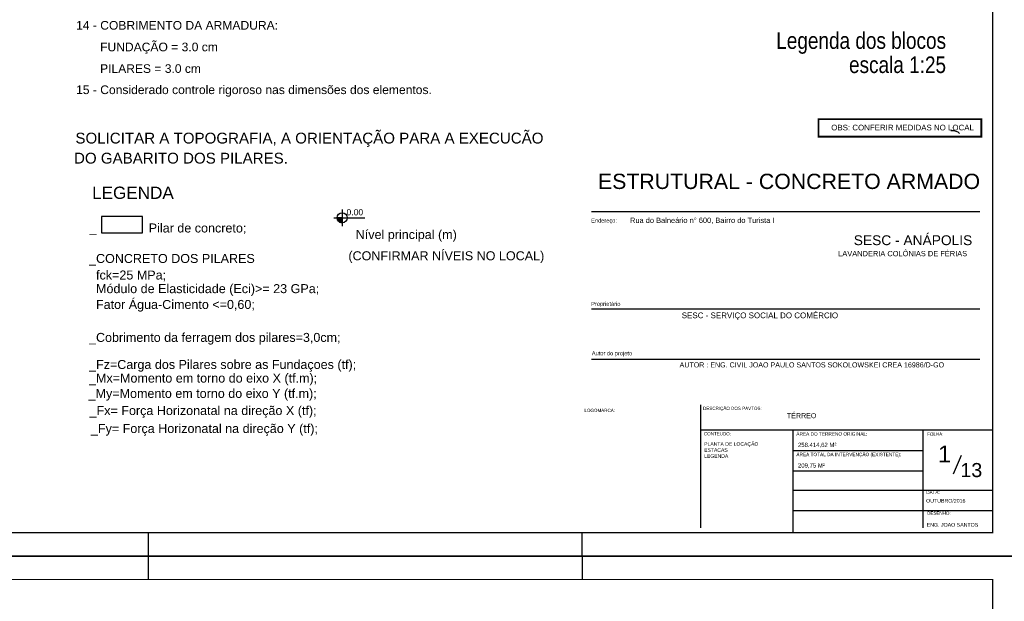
# Model space of a CAD drawing. Extents: x 1874 to 2462, y -2142 to -2023.
# Tile 8 of 74: x 1915 to 1957, y -2085 to -2060. Entities that reach past the tile are written whole.
import ezdxf
from ezdxf.enums import TextEntityAlignment as Align

# ---------------------------------------------------------------- set-up
doc = ezdxf.new("R2010")
doc.units = 0
doc.header["$LTSCALE"] = 0.1
doc.header["$MEASUREMENT"] = 0
doc.layers.get('0').update_dxf_attribs({"linetype": 'CONTINUOUS', "lineweight": 25})
for name, color, linetype in [('7', 7, 'CONTINUOUS'), ('8', 8, 'CONTINUOUS'), ('ARQ_TXT_GER', 2, 'CONTINUOUS'), ('ARQ_TXT_LEG', 20, 'CONTINUOUS'), ('ARQ_TXT_TIT', 4, 'CONTINUOUS'), ('TXT-ESP', 40, 'CONTINUOUS'), ('XX-CARIMBO', 9, 'CONTINUOUS'), ('XX-FOLHA', 253, 'CONTINUOUS')]:
    doc.layers.add(name, color=color, linetype=linetype)
doc.layers.add('LC-TEXTOS', color=7, linetype='CONTINUOUS', lineweight=25)
doc.styles.add('ARIAL', font='arial.ttf')
doc.styles.add('ArialNarrow', font='ARIALN.TTF')
doc.styles.add('Texto Cota', font='arial.ttf')
doc.styles.add('TQS_ARIAL', font='arial.ttf')

# ---------------------------------------------------------------- blocks, each defined once
blk = doc.blocks.new('Aprovacao A-1_SC')
at = {"layer": 'XX-CARIMBO', "ltscale": 0.5}
for p, q in [((840, 594), (0, 594)), ((0, 0), (840, 0))]:
    blk.add_line(p, q, dxfattribs=at)
at = {"layer": 'XX-FOLHA', "ltscale": 0.5}
for p, q in [((470, 594), (470, 584)), ((470, 594), (470, 584)), ((655, 594), (655, 584)), ((655, 594), (655, 584)), ((470, 10), (470, 0)), ((470, 10), (470, 0))]:
    blk.add_line(p, q, dxfattribs=at)
at = {"layer": 'XX-FOLHA'}
for p, q in [((840, 594), (830, 594)), ((655, 0), (655, 10)), ((655, 0), (655, 10))]:
    blk.add_line(p, q, dxfattribs=at)
at = {"layer": 'XX-FOLHA', "ltscale": 0.5, "const_width": 0.5}
blk.add_lwpolyline([(25, 584), (25, 10), (830, 10), (830, 584), (25, 584)], dxfattribs=at)

msp = doc.modelspace()

# ---------------------------------------------------------------- linework, layer by layer
at = {"layer": '7', "linetype": 'Continuous'}
for p, q in [((1928.9334, -2067.8726), (1928.9334, -2068.5883)), ((1928.5755, -2068.2305), (1929.2912, -2068.2305)), ((1929.2912, -2068.2305), (1929.9031, -2068.2305))]:
    msp.add_line(p, q, dxfattribs=at)
for points in [[(1920.4138, -2068.8796), (1920.4138, -2068.5318), (1920.4138, -2068.1841), (1919.5444, -2068.1841), (1918.675, -2068.1841), (1918.675, -2068.5318), (1918.675, -2068.8796), (1919.5444, -2068.8796), (1920.4138, -2068.8796)], [(1928.9334, -2068.2305), (1928.7187, -2068.2305), (1928.726, -2068.2861), (1928.7474, -2068.3378), (1928.7816, -2068.3823), (1928.826, -2068.4164), (1928.8778, -2068.4379), (1928.9334, -2068.4452), (1928.9334, -2068.2305)]]:
    msp.add_lwpolyline(points, dxfattribs=at)
msp.add_circle((1928.9334, -2068.2305), 0.2147, dxfattribs=at)
for points in [[(1928.9334, -2068.2305), (1928.7187, -2068.2305), (1928.726, -2068.2861)], [(1928.9334, -2068.2305), (1928.726, -2068.2861), (1928.7474, -2068.3378)], [(1928.9334, -2068.2305), (1928.7474, -2068.3378), (1928.7816, -2068.3823)], [(1928.9334, -2068.2305), (1928.7816, -2068.3823), (1928.826, -2068.4164)], [(1928.9334, -2068.2305), (1928.826, -2068.4164), (1928.8778, -2068.4379)], [(1928.9334, -2068.2305), (1928.8778, -2068.4379), (1928.9334, -2068.4452)], [(1928.9334, -2068.2305), (1928.9334, -2068.4452), (1928.9334, -2068.2305)]]:
    msp.add_solid(points, dxfattribs=at)
at = {"layer": '8', "linetype": 'Continuous'}
for p, q in [((1954.8892, -2064.5106), (1955.0023, -2064.5106)), ((1955.0023, -2064.5106), (1955.0992, -2064.5429)), ((1955.0023, -2064.5106), (1955.0992, -2064.5429)), ((1955.0992, -2064.5429), (1955.18, -2064.5752)), ((1955.0992, -2064.5429), (1955.18, -2064.5752)), ((1955.18, -2064.5752), (1955.2608, -2064.6398)), ((1955.18, -2064.5752), (1955.2608, -2064.6398))]:
    msp.add_line(p, q, dxfattribs=at)
at = {"layer": 'TXT-ESP'}
msp.add_line((1954.9988, -2079.144), (1955.3433, -2078.3512), dxfattribs=at)
at = {"layer": 'TXT-ESP', "color": 1, "true_color": 0xf00000, "const_width": 0.0767}
msp.add_lwpolyline([(1949.2461, -2064.0313), (1956.1837, -2064.0313), (1956.1837, -2064.7782), (1949.2461, -2064.7782)], close=True, dxfattribs=at)
at = {"layer": 'XX-FOLHA'}
for p, q in [((1939.5707, -2067.9645), (1956.1243, -2067.9645)), ((1939.5707, -2072.1166), (1956.1243, -2072.1166)), ((1939.5707, -2074.2549), (1956.1243, -2074.2549)), ((1944.2317, -2081.4367), (1944.2317, -2076.1975)), ((1944.2317, -2077.2698), (1953.7071, -2077.2698)), ((1948.1657, -2081.645), (1948.1657, -2077.2698)), ((1948.1657, -2081.645), (1948.1657, -2077.2698)), ((1953.7071, -2081.4367), (1953.7071, -2077.2698)), ((1953.7071, -2081.4367), (1953.7071, -2077.2698)), ((1953.7071, -2077.2698), (1956.665, -2077.2698)), ((1948.1657, -2078.1449), (1953.7071, -2078.1449)), ((1948.1657, -2079.0199), (1953.7071, -2079.0199)), ((1948.1657, -2079.8351), (1956.665, -2079.8351)), ((1948.1657, -2080.7101), (1956.665, -2080.7101))]:
    msp.add_line(p, q, dxfattribs=at)

# ---------------------------------------------------------------- block references
at = {"xscale": 0.1, "yscale": 0.1, "zscale": 0.1}
for p in [(1873.665, -2082.645), (1873.665, -2142.045)]:
    msp.add_blockref('Aprovacao A-1_SC', p, dxfattribs=at)

# ---------------------------------------------------------------- texts
at = {"ltscale": 2.666667, "style": 'ARIAL'}
for s, height, p in [('Rua do Balneário n° 600, Bairro do Turista I', 0.227075, (1941.2077, -2068.4532)), ('LAVANDERIA COLÔNIAS DE FÉRIAS', 0.227075, (1950.0813, -2069.8712)), ('258.414,62 M²', 0.18166, (1948.3684, -2077.998)), ('209,75 M²', 0.18166, (1948.3684, -2078.873))]:
    msp.add_text(s, height=height, dxfattribs=at).set_placement(p)
at = {"style": 'ARIAL'}
for s, height, p in [('SESC - ANÁPOLIS', 0.42, (1950.7456, -2069.3981)), ('ÁREA DO TERRENO ORIGINAL:', 0.144505, (1948.2975, -2077.5133)), ('ÁREA TOTAL DA INTERVENÇÃO (EXISTENTE):', 0.144505, (1948.2975, -2078.3883))]:
    msp.add_text(s, height=height, dxfattribs=at).set_placement(p)
at = {"layer": '7', "linetype": 'Continuous', "style": 'TQS_ARIAL'}
for s, height, p in [('14 - COBRIMENTO DA ARMADURA:', 0.36864, (1917.5869, -2060.2171)), ('FUNDAÇÃO = 3.0 cm', 0.36864, (1918.6118, -2061.1387)), ('PILARES = 3.0 cm', 0.368, (1918.6118, -2062.0603)), ('15 - Considerado controle rigoroso nas dimensões dos elementos.', 0.36864, (1917.5869, -2062.9621)), ('SOLICITAR A TOPOGRAFIA, A ORIENTAÇÃO PARA A EXECUCÃO', 0.4608, (1917.5592, -2065.0684)), ('DO GABARITO DOS PILARES.', 0.4608, (1917.4997, -2065.9225)), ('LEGENDA', 0.52164, (1918.2706, -2067.4268)), ('0.00', 0.261, (1929.1181, -2068.1259)), ('_               Pilar de concreto;', 0.383, (1918.1582, -2068.8587)), ('Nível principal (m)', 0.383, (1929.5113, -2069.1357)), ('(CONFIRMAR NÍVEIS NO LOCAL)', 0.383, (1929.198, -2070.042)), ('_CONCRETO DOS PILARES', 0.382536, (1918.1403, -2070.1569)), ('  fck=25 MPa;', 0.383, (1918.1403, -2070.8621)), ('  Módulo de Elasticidade (Eci)>= 23 GPa;', 0.383, (1918.1403, -2071.4429)), ('  Fator Água-Cimento <=0,60;', 0.382536, (1918.1403, -2072.1158)), ('_Cobrimento da ferragem dos pilares=3,0cm;', 0.382, (1918.1403, -2073.5198)), ('_Fz=Carga dos Pilares sobre as Fundaçoes (tf);', 0.382536, (1918.1403, -2074.6726)), ('_Mx=Momento em torno do eixo X (tf.m);', 0.382536, (1918.1403, -2075.2534)), ('_My=Momento em torno do eixo Y (tf.m);', 0.382536, (1918.1218, -2075.9062)), ('_Fx= Força Horizonatal na direção X (tf);', 0.38304, (1918.1626, -2076.6358)), ('_Fy= Força Horizonatal na direção Y (tf);', 0.38304, (1918.2206, -2077.401))]:
    msp.add_text(s, height=height, dxfattribs=at).set_placement(p)
at = {"layer": 'ARQ_TXT_GER', "ltscale": 2.666667, "style": 'ARIAL'}
for s, height, p in [('SESC - SERVIÇO SOCIAL DO COMÉRCIO ', 0.243295, (1943.413, -2072.5107)), ('AUTOR : ENG. CIVIL JOAO PAULO SANTOS SOKOLOWSKEI CREA 16986/D-GO', 0.216262, (1943.3188, -2074.6067)), ('TÉRREO ', 0.21626, (1947.8943, -2076.7702))]:
    msp.add_text(s, height=height, dxfattribs=at).set_placement(p)
at = {"layer": 'ARQ_TXT_LEG', "ltscale": 2.666667, "style": 'ARIAL'}
for s, p in [('Endereço:', (1939.5481, -2068.4371)), ('Proprietário', (1939.5481, -2071.9866)), ('Autor do projeto', (1939.5763, -2074.09))]:
    msp.add_text(s, height=0.17301, dxfattribs=at).set_placement(p)
at = {"layer": 'ARQ_TXT_LEG', "style": 'ARIAL'}
for s, height, p in [('LOGOMARCA:', 0.13762, (1939.2627, -2076.507)), ('DESCRIÇÃO DOS PAVTOS:', 0.137624, (1944.3212, -2076.421)), ('CONTEUDO:', 0.13762, (1944.3572, -2077.5017)), ('FOLHA:', 0.13762, (1953.8748, -2077.5162)), ('DATA:', 0.13762, (1953.8397, -2079.9985)), ('DESENHO:', 0.13762, (1953.8748, -2080.8827))]:
    msp.add_text(s, height=height, dxfattribs=at).set_placement(p)
at = {"layer": 'ARQ_TXT_TIT', "style": 'ARIAL'}
msp.add_text('ESTRUTURAL - CONCRETO ARMADO', height=0.65, dxfattribs=at).set_placement((1939.8392, -2067.0054))
at = {"layer": 'LC-TEXTOS', "char_height": 0.706, "attachment_point": 9, "line_spacing_factor": 0.798, "style": 'ArialNarrow'}
for s, insert, width in [('Legenda dos blocos', (1954.6807, -2061.249), 15.2496), ('escala 1:25', (1954.6807, -2062.075), 9.3192)]:
    msp.add_mtext(s, dxfattribs=dict(at, insert=insert, width=width))
at = {"layer": 'TXT-ESP', "style": 'ARIAL'}
for s, height, p in [('1', 0.72, (1954.6135, -2078.2978)), ('13', 0.6, (1955.7591, -2078.9799))]:
    msp.add_text(s, height=height, dxfattribs=at).set_placement(p, align=Align.MIDDLE)
at = {"layer": 'TXT-ESP', "style": 'Texto Cota'}
for s, p in [('OUTUBRO/2016', (1953.8313, -2080.4165)), ('ENG. JOAO SANTOS', (1953.8555, -2081.4412))]:
    msp.add_text(s, height=0.16, dxfattribs=at).set_placement(p, align=Align.BOTTOM_LEFT)
at = {"layer": 'TXT-ESP', "color": 1, "true_color": 0xf00000, "insert": (1949.787, -2064.268), "char_height": 0.241096, "width": 21.455951, "attachment_point": 1, "style": 'Texto Cota'}
msp.add_mtext('OBS: CONFERIR MEDIDAS NO LOCAL', dxfattribs=at)
at = {"layer": 'TXT-ESP', "insert": (1944.3662, -2077.7924), "char_height": 0.154346, "width": 4.335018, "attachment_point": 1, "style": 'ARIAL'}
msp.add_mtext('PLANTA DE LOCAÇÃO\\PESTACAS\\PLEGENDA', dxfattribs=at)

doc.saveas('drawing.dxf')
